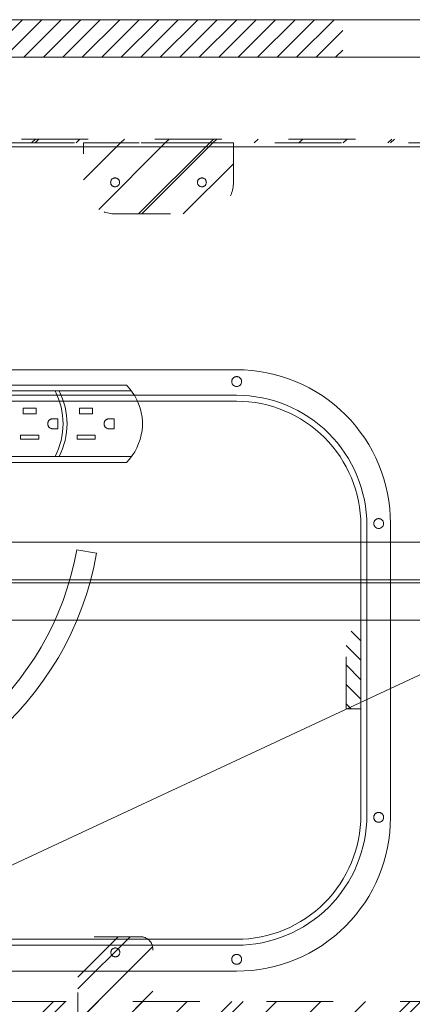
# Model space of a CAD drawing. Header units: inches. Extents: x -416 to -272, y -73 to 47.
# Tile 132 of 206: x -300 to -292, y -33 to -14. Entities that reach past the tile are written whole.
import ezdxf

# ---------------------------------------------------------------- set-up
doc = ezdxf.new("R2010")
doc.units = ezdxf.units.IN
doc.header["$LTSCALE"] = 32
doc.header["$MEASUREMENT"] = 0
doc.linetypes.add('Dash Style-1', pattern=[0.083328, 0.041656, -0.041672])
for name, color, linetype, lineweight in [('DashLine', 7, 'Continuous', 13), ('DashLineFill', 7, 'Dash Style-1', 13), ('Drawing', 7, 'Continuous', 18), ('Metal-DesktopScreen', 7, 'Continuous', 13), ('None', 7, 'Continuous', 18), ('SolidLine', 7, 'Continuous', 15)]:
    doc.layers.add(name, color=color, linetype=linetype, lineweight=lineweight)
doc.layers.add('Electrical', color=1, linetype='Dash Style-1', lineweight=15, true_color=0xff0000)
pattern_1 = [(45, (0, 0), (-1.61302, 1.935715), []), (45, (-1.0608, 1.0608), (-0.472346, 0.4167613), [])]
pattern_2 = [(45, (0, 0), (-0.3333333, -0.7222222), [])]

# ---------------------------------------------------------------- blocks, each defined once
blk = doc.blocks.new('G1_METAL_SCREEN_BRACKET (2D)')
at = {"layer": 'DashLineFill', "linetype": 'Continuous', "lineweight": 13}
h = blk.add_hatch(dxfattribs=at)
h.set_pattern_fill('Steel', color=253, style=0, pattern_type=2)
h.set_pattern_definition(pattern_1)
edge = h.paths.add_edge_path()
edge.add_line((1.496, -0.709), (1.496, 0.079))
edge.add_line((1.496, 0.079), (-1.496, 0.079))
edge.add_line((-1.496, 0.079), (-1.496, -0.709))
edge.add_arc((-0.866, -0.709), 0.63, 180, 270)
edge.add_line((-0.866, -1.339), (0.866, -1.339))
edge.add_arc((0.866, -0.709), 0.63, 270, 360)
edge.add_line((1.496, -0.709), (1.496, -0.709))
at = {"layer": 'DashLineFill', "flags": 128}
blk.add_lwpolyline([(1.496, -0.709), (1.496, 0.079), (-1.496, 0.079), (-1.496, -0.709, 0.414214), (-0.866, -1.339), (0.866, -1.339, 0.414214), (1.496, -0.709)], format="xyb", close=True, dxfattribs=at)
at = {"layer": 'SolidLine', "flags": 128}
for points in [[(-0.778, -0.709), (-0.778, -0.717), (-0.779, -0.726), (-0.781, -0.734), (-0.784, -0.743), (-0.788, -0.75), (-0.792, -0.758), (-0.798, -0.765), (-0.804, -0.771), (-0.81, -0.777), (-0.817, -0.782), (-0.824, -0.787), (-0.832, -0.791), (-0.84, -0.793), (-0.849, -0.796), (-0.857, -0.797), (-0.866, -0.797), (-0.875, -0.797), (-0.883, -0.796), (-0.892, -0.793), (-0.9, -0.791), (-0.908, -0.787), (-0.915, -0.782), (-0.922, -0.777), (-0.929, -0.771), (-0.935, -0.765), (-0.94, -0.758), (-0.944, -0.75), (-0.948, -0.743), (-0.951, -0.734), (-0.953, -0.726), (-0.954, -0.717), (-0.955, -0.709), (-0.954, -0.7), (-0.953, -0.691), (-0.951, -0.683), (-0.948, -0.675), (-0.944, -0.667), (-0.94, -0.659), (-0.935, -0.652), (-0.929, -0.646), (-0.922, -0.64), (-0.915, -0.635), (-0.908, -0.631), (-0.9, -0.627), (-0.892, -0.624), (-0.883, -0.622), (-0.875, -0.621), (-0.866, -0.62), (-0.857, -0.621), (-0.849, -0.622), (-0.84, -0.624), (-0.832, -0.627), (-0.824, -0.631), (-0.817, -0.635), (-0.81, -0.64), (-0.804, -0.646), (-0.798, -0.652), (-0.792, -0.659), (-0.788, -0.667), (-0.784, -0.675), (-0.781, -0.683), (-0.779, -0.691), (-0.778, -0.7)], [(0.955, -0.709), (0.954, -0.717), (0.953, -0.726), (0.951, -0.734), (0.948, -0.743), (0.944, -0.75), (0.94, -0.758), (0.935, -0.765), (0.929, -0.771), (0.922, -0.777), (0.915, -0.782), (0.908, -0.787), (0.9, -0.791), (0.892, -0.793), (0.883, -0.796), (0.875, -0.797), (0.866, -0.797), (0.857, -0.797), (0.849, -0.796), (0.84, -0.793), (0.832, -0.791), (0.824, -0.787), (0.817, -0.782), (0.81, -0.777), (0.804, -0.771), (0.798, -0.765), (0.792, -0.758), (0.788, -0.75), (0.784, -0.743), (0.781, -0.734), (0.779, -0.726), (0.778, -0.717), (0.778, -0.709), (0.778, -0.7), (0.779, -0.691), (0.781, -0.683), (0.784, -0.675), (0.788, -0.667), (0.792, -0.659), (0.798, -0.652), (0.804, -0.646), (0.81, -0.64), (0.817, -0.635), (0.824, -0.631), (0.832, -0.627), (0.84, -0.624), (0.849, -0.622), (0.857, -0.621), (0.866, -0.62), (0.875, -0.621), (0.883, -0.622), (0.892, -0.624), (0.9, -0.627), (0.908, -0.631), (0.915, -0.635), (0.922, -0.64), (0.929, -0.646), (0.935, -0.652), (0.94, -0.659), (0.944, -0.667), (0.948, -0.675), (0.951, -0.683), (0.953, -0.691), (0.954, -0.7)]]:
    blk.add_lwpolyline(points, close=True, dxfattribs=at)
blk = doc.blocks.new('Group-22')
at = {"layer": 'DashLineFill', "linetype": 'Continuous', "lineweight": 13}
h = blk.add_hatch(dxfattribs=at)
h.set_pattern_fill('Steel', color=253, style=0, pattern_type=2)
h.set_pattern_definition(pattern_1)
h.paths.add_polyline_path([(-0.047, 0.157), (69.772, 0.157), (69.772, 0.079), (-0.047, 0.079)])
at = {"layer": 'DashLineFill', "flags": 128}
blk.add_lwpolyline([(-0.047, 0.157), (69.772, 0.157), (69.772, 0.079), (-0.047, 0.079)], close=True, dxfattribs=at)
at = {"layer": 'Metal-DesktopScreen', "color": 7}
blk.add_blockref('G1_METAL_SCREEN_BRACKET (2D)', (45.354, 0), dxfattribs=at)
blk = doc.blocks.new('Group-23')
at = {"layer": 'None'}
blk.add_blockref('Group-22', (0, 0), dxfattribs=at)
blk = doc.blocks.new('SL Desktop Screen (2D)-1')
at = {"layer": 'None'}
blk.add_blockref('Group-23', (0, 0), dxfattribs=at)
at = {"layer": 'Drawing', "color": 0, "flags": 1}
for tag in ['Tag', 'Catalog', 'FinishGroup', 'Discount', 'Option1', 'Option2', 'Option3', 'Option4', 'Option5', 'Option6', 'Option7', 'Option8', 'Option9', 'Option10', 'Option11', 'Option12', 'Custom', 'Item1', 'Item2', 'Item3', 'Item4', 'Item5', 'Item6', 'Item7', 'Item8', 'Item9', 'Item10', 'Item11', 'Item12', 'Item13', 'Item14', 'Item15', 'Item16', 'Item17', 'Item18', 'Item19', 'Item20', 'Item21', 'Item22', 'Item23', 'Item24', 'Item25']:
    blk.add_attdef(tag, (16.542, -15.877), '', height=0.00709, dxfattribs=at)
blk = doc.blocks.new('Group-42')
at = {"layer": 'DashLine', "flags": 128}
blk.add_lwpolyline([(1.114, -2.559), (70.894, -2.559), (70.894, -30), (1.114, -30)], close=True, dxfattribs=at)
at = {"layer": 'SolidLine', "flags": 128}
blk.add_lwpolyline([(1.114, -2.559), (70.894, -2.559), (70.894, -30), (1.114, -30)], close=True, dxfattribs=at)
blk = doc.blocks.new('Group-47')
at = {"layer": 'Electrical', "linetype": 'Continuous', "lineweight": 5, "true_color": 0xdd0000}
h = blk.add_hatch(dxfattribs=at)
h.set_pattern_fill('ElectricalHatch', color=12, style=0, pattern_type=2)
h.set_pattern_definition(pattern_2)
h.paths.add_polyline_path([(21.998, -0.02), (50.049, -0.02), (50.049, -0.768), (21.998, -0.768)])
at = {"layer": 'DashLine'}
blk.add_line((53.927, -12.008), (37.755, -19.549), dxfattribs=at)
at = {"layer": 'DashLine', "flags": 128}
blk.add_lwpolyline([(18.435, -10.453), (53.612, -10.453), (53.612, -11.201), (18.435, -11.201)], close=True, dxfattribs=at)
at = {"layer": 'Electrical', "flags": 128}
blk.add_lwpolyline([(21.998, -0.02), (50.049, -0.02), (50.049, -0.768), (21.998, -0.768)], close=True, dxfattribs=at)
at = {"layer": 'SolidLine', "flags": 128}
for points in [[(0.787, -0.02), (71.26, -0.02), (71.26, -0.768), (0.787, -0.768)], [(0.787, -0.768), (71.26, -0.768), (71.26, -11.201), (0.787, -11.201)], [(36.083, -11.26), (53.927, -11.26), (53.927, -12.008), (36.083, -12.008)]]:
    blk.add_lwpolyline(points, close=True, dxfattribs=at)
blk = doc.blocks.new('1BRPT5-RightBeam (2D)')
at = {"layer": 'DashLineFill', "linetype": 'Continuous', "lineweight": 13}
h = blk.add_hatch(dxfattribs=at)
h.set_pattern_fill('Steel', color=253, style=0, pattern_type=2)
h.set_pattern_definition(pattern_1)
edge = h.paths.add_edge_path()
edge.add_arc((16.982, 1.541), 0.25, 90, 180, ccw=False)
edge.add_line((16.982, 1.791), (17.978, 1.791))
edge.add_arc((17.978, 1.541), 0.25, 0, 90, ccw=False)
edge.add_line((18.228, 1.541), (18.228, -1.541))
edge.add_arc((17.978, -1.541), 0.25, 270, 360, ccw=False)
edge.add_line((17.978, -1.791), (16.982, -1.791))
edge.add_arc((16.982, -1.541), 0.25, 180, 270, ccw=False)
edge.add_line((16.732, -1.541), (16.732, 1.541))
h = blk.add_hatch(dxfattribs=at)
h.set_pattern_fill('Steel', color=253, style=0, pattern_type=2)
h.set_pattern_definition(pattern_1)
h.paths.add_polyline_path([(-1.85, 0.5), (20.472, 0.5), (20.472, -0.5), (-1.85, -0.5)])
at = {"layer": 'DashLineFill', "flags": 128}
blk.add_lwpolyline([(16.732, 1.541, -0.414214), (16.982, 1.791), (17.978, 1.791, -0.414214), (18.228, 1.541), (18.228, -1.541, -0.414214), (17.978, -1.791), (16.982, -1.791, -0.414214), (16.732, -1.541)], format="xyb", close=True, dxfattribs=at)
blk.add_lwpolyline([(-1.85, 0.5), (20.472, 0.5), (20.472, -0.5), (-1.85, -0.5)], close=True, dxfattribs=at)
at = {"layer": 'SolidLine', "flags": 128}
blk.add_lwpolyline([(17.569, -1.476), (17.568, -1.485), (17.567, -1.494), (17.565, -1.502), (17.562, -1.51), (17.558, -1.518), (17.554, -1.526), (17.549, -1.533), (17.543, -1.539), (17.537, -1.545), (17.53, -1.55), (17.522, -1.555), (17.514, -1.558), (17.506, -1.561), (17.498, -1.563), (17.489, -1.565), (17.48, -1.565), (17.472, -1.565), (17.463, -1.563), (17.455, -1.561), (17.446, -1.558), (17.439, -1.555), (17.431, -1.55), (17.424, -1.545), (17.418, -1.539), (17.412, -1.533), (17.407, -1.526), (17.402, -1.518), (17.398, -1.51), (17.396, -1.502), (17.393, -1.494), (17.392, -1.485), (17.392, -1.476), (17.392, -1.468), (17.393, -1.459), (17.396, -1.451), (17.398, -1.442), (17.402, -1.435), (17.407, -1.427), (17.412, -1.42), (17.418, -1.414), (17.424, -1.408), (17.431, -1.403), (17.439, -1.398), (17.446, -1.395), (17.455, -1.392), (17.463, -1.389), (17.472, -1.388), (17.48, -1.388), (17.489, -1.388), (17.498, -1.389), (17.506, -1.392), (17.514, -1.395), (17.522, -1.398), (17.53, -1.403), (17.537, -1.408), (17.543, -1.414), (17.549, -1.42), (17.554, -1.427), (17.558, -1.435), (17.562, -1.442), (17.565, -1.451), (17.567, -1.459), (17.568, -1.468)], close=True, dxfattribs=at)
blk = doc.blocks.new('Group-74')
at = {"layer": 'None', "color": 7, "rotation": 180}
blk.add_blockref('1BRPT5-RightBeam (2D)', (62.992, -20.118), dxfattribs=at)
blk = doc.blocks.new('Group-75')
at = {"layer": 'SolidLine'}
for p, q in [((-2.906, 0.893), (-4.526, 0.893)), ((-4.526, 0.893), (-4.526, -0.847)), ((-2.832, 0.861), (-2.906, 0.893)), ((-2.761, 0.823), (-2.832, 0.861)), ((-2.714, 0.793), (-2.761, 0.823)), ((-2.694, 0.779), (-2.761, 0.823)), ((-2.694, 0.779), (-2.714, 0.793)), ((4.484, 0.793), (-2.714, 0.793)), ((4.545, 0.726), (4.484, 0.793)), ((-2.631, 0.729), (-2.694, 0.779)), ((-2.572, 0.675), (-2.631, 0.729)), ((-2.519, 0.615), (-2.572, 0.675)), ((-2.47, 0.551), (-2.519, 0.615)), ((4.601, 0.655), (4.545, 0.726)), ((4.65, 0.58), (4.601, 0.655)), ((-9.206, 0.523), (-9.706, 0.523)), ((-9.706, 0.523), (-9.706, -0.477)), ((-9.206, 0.523), (-9.206, 0.203)), ((-8.515, 0.352), (-9.206, 0.523)), ((-9.206, 0.46), (-9.201, 0.454)), ((-9.194, 0.445), (-9.201, 0.454)), ((-9.187, 0.437), (-9.194, 0.445)), ((-8.968, 0.176), (-9.187, 0.437)), ((-2.967, 0.513), (-3.439, 0.513)), ((-3.38, 0.456), (-3.439, 0.513)), ((-3.439, 0.513), (-3.439, -0.468)), ((-3.026, 0.456), (-3.38, 0.456)), ((-3.38, -0.411), (-3.38, 0.456)), ((-3.359, 0.421), (-3.36, 0.419)), ((-3.36, 0.419), (-3.36, 0.418)), ((-3.36, 0.418), (-3.36, 0.416)), ((-3.36, 0.416), (-3.36, 0.414)), ((-3.36, 0.414), (-3.36, -0.392)), ((-3.358, 0.424), (-3.359, 0.422)), ((-3.359, 0.422), (-3.359, 0.421)), ((-3.357, 0.426), (-3.358, 0.424)), ((-3.356, 0.428), (-3.357, 0.426)), ((-3.357, 0.426), (-3.357, 0.426)), ((-3.354, 0.43), (-3.356, 0.428)), ((-3.353, 0.431), (-3.354, 0.43)), ((-3.352, 0.432), (-3.353, 0.431)), ((-3.35, 0.434), (-3.352, 0.432)), ((-3.348, 0.435), (-3.35, 0.434)), ((-3.346, 0.436), (-3.348, 0.435)), ((-3.344, 0.436), (-3.346, 0.436)), ((-3.343, 0.437), (-3.344, 0.436)), ((-3.341, 0.437), (-3.343, 0.437)), ((-3.339, 0.438), (-3.341, 0.437)), ((-3.337, 0.438), (-3.339, 0.438)), ((-3.069, 0.438), (-3.337, 0.438)), ((-3.067, 0.438), (-3.069, 0.438)), ((-3.069, 0.414), (-3.069, 0.1)), ((-3.065, 0.437), (-3.067, 0.438)), ((-3.063, 0.437), (-3.065, 0.437)), ((-3.061, 0.436), (-3.063, 0.437)), ((-3.059, 0.436), (-3.061, 0.436)), ((-3.057, 0.435), (-3.059, 0.436)), ((-3.056, 0.434), (-3.057, 0.435)), ((-3.054, 0.433), (-3.056, 0.434)), ((-3.054, 0.432), (-3.054, 0.433)), ((-3.052, 0.431), (-3.054, 0.432)), ((-3.051, 0.43), (-3.052, 0.431)), ((-3.05, 0.428), (-3.051, 0.43)), ((-3.049, 0.426), (-3.05, 0.428)), ((-3.049, 0.426), (-3.049, 0.426)), ((-3.048, 0.424), (-3.049, 0.426)), ((-3.047, 0.422), (-3.048, 0.424)), ((-3.046, 0.421), (-3.047, 0.422)), ((-3.046, 0.419), (-3.046, 0.421)), ((-3.046, 0.418), (-3.046, 0.419)), ((-3.045, 0.416), (-3.046, 0.418)), ((-3.045, 0.414), (-3.045, 0.416)), ((-3.045, -0.392), (-3.045, 0.414)), ((-3.026, 0.456), (-2.967, 0.513)), ((-3.026, 0.456), (-3.026, -0.411)), ((-2.967, -0.468), (-2.967, 0.513)), ((-2.428, 0.483), (-2.47, 0.551)), ((-2.391, 0.412), (-2.428, 0.483)), ((-2.361, 0.337), (-2.391, 0.412)), ((4.693, 0.501), (4.65, 0.58)), ((4.729, 0.419), (4.693, 0.501)), ((4.759, 0.333), (4.729, 0.419)), ((-10.393, 0.304), (-10.393, 0.241)), ((-9.706, 0.304), (-10.393, 0.304)), ((-9.706, 0.241), (-10.393, 0.241)), ((-9.206, 0.203), (-9.199, 0.189)), ((-8.357, 0.304), (-8.995, 0.17)), ((-8.509, 0.35), (-8.515, 0.352)), ((-8.503, 0.348), (-8.509, 0.35)), ((-8.497, 0.345), (-8.503, 0.348)), ((-8.492, 0.342), (-8.497, 0.345)), ((-8.486, 0.338), (-8.492, 0.342)), ((-8.481, 0.334), (-8.486, 0.338)), ((-8.477, 0.329), (-8.481, 0.334)), ((-8.472, 0.324), (-8.477, 0.329)), ((-8.469, 0.319), (-8.472, 0.324)), ((-8.465, 0.313), (-8.469, 0.319)), ((-8.462, 0.308), (-8.465, 0.313)), ((-8.46, 0.302), (-8.462, 0.308)), ((-8.458, 0.295), (-8.46, 0.302)), ((-8.457, 0.289), (-8.458, 0.295)), ((-8.456, 0.283), (-8.457, 0.289)), ((-8.336, 0.25), (-8.357, 0.304)), ((-8.333, 0.241), (-8.336, 0.25)), ((-8.32, 0.194), (-8.336, 0.25)), ((-7.706, 0.241), (-8.333, 0.241)), ((-8.333, 0.24), (-8.333, 0.241)), ((-8.333, 0.24), (-8.33, 0.231)), ((-8.328, 0.225), (-8.33, 0.231)), ((-8.327, 0.221), (-8.328, 0.225)), ((-8.326, 0.217), (-8.327, 0.221)), ((-8.324, 0.212), (-8.326, 0.217)), ((-8.324, 0.212), (-8.322, 0.202)), ((-8.322, 0.202), (-8.32, 0.195)), ((-7.706, 0.241), (-7.706, -0.196)), ((-4.526, 0.21), (-7.706, 0.21)), ((-2.337, 0.261), (-2.361, 0.337)), ((-2.32, 0.182), (-2.337, 0.261)), ((-1.816, 0.333), (-2.076, 0.333)), ((-2.076, 0.223), (-2.076, 0.333)), ((-1.816, 0.223), (-2.076, 0.223)), ((-1.816, 0.333), (-1.816, 0.223)), ((-0.691, 0.333), (-0.951, 0.333)), ((-0.951, 0.223), (-0.951, 0.333)), ((-0.691, 0.223), (-0.951, 0.223)), ((-0.691, 0.333), (-0.691, 0.223)), ((0.434, 0.333), (0.174, 0.333)), ((0.174, 0.223), (0.174, 0.333)), ((0.434, 0.223), (0.174, 0.223)), ((0.434, 0.333), (0.434, 0.223)), ((1.559, 0.333), (1.299, 0.333)), ((1.299, 0.223), (1.299, 0.333)), ((1.559, 0.223), (1.299, 0.223)), ((1.559, 0.333), (1.559, 0.223)), ((2.684, 0.333), (2.424, 0.333)), ((2.424, 0.223), (2.424, 0.333)), ((2.684, 0.223), (2.424, 0.223)), ((2.684, 0.333), (2.684, 0.223)), ((3.809, 0.333), (3.549, 0.333)), ((3.549, 0.223), (3.549, 0.333)), ((3.809, 0.223), (3.549, 0.223)), ((3.809, 0.333), (3.809, 0.223)), ((4.781, 0.246), (4.759, 0.333)), ((4.796, 0.157), (4.781, 0.246)), ((-9.706, 0.101), (-10.456, 0.101)), ((-10.456, 0.101), (-10.456, -0.056)), ((-9.199, 0.189), (-9.192, 0.178)), ((-9.192, 0.178), (-9.185, 0.166)), ((-9.178, 0.153), (-9.185, 0.166)), ((-9.17, 0.141), (-9.178, 0.153)), ((-9.17, 0.141), (-9.153, 0.116)), ((-9.153, 0.116), (-9.135, 0.09)), ((-9.12, 0.07), (-9.135, 0.09)), ((-9.118, 0.067), (-9.12, 0.07)), ((-9.118, 0.067), (-9.115, 0.063)), ((-9.113, 0.058), (-9.115, 0.063)), ((-9.113, 0.058), (-9.111, 0.055)), ((-9.11, 0.052), (-9.111, 0.055)), ((-9.108, 0.046), (-9.11, 0.052)), ((-9.107, 0.043), (-9.108, 0.046)), ((-9.108, -0.001), (-9.107, 0.002)), ((-9.106, 0.039), (-9.107, 0.043)), ((-9.107, 0.002), (-9.106, 0.006)), ((-9.105, 0.036), (-9.106, 0.039)), ((-9.106, 0.006), (-9.105, 0.009)), ((-9.105, 0.033), (-9.105, 0.036)), ((-9.104, 0.029), (-9.105, 0.033)), ((-9.105, 0.012), (-9.104, 0.016)), ((-9.105, 0.009), (-9.105, 0.012)), ((-9.104, 0.026), (-9.104, 0.029)), ((-9.104, 0.023), (-9.104, 0.026)), ((-9.104, 0.019), (-9.104, 0.023)), ((-9.104, 0.016), (-9.104, 0.019)), ((-8.995, 0.17), (-8.911, 0.07)), ((-8.909, 0.067), (-8.911, 0.07)), ((-8.909, 0.067), (-8.907, 0.064)), ((-8.907, 0.064), (-8.905, 0.061)), ((-8.905, 0.061), (-8.903, 0.058)), ((-8.902, 0.055), (-8.903, 0.058)), ((-8.902, 0.055), (-8.9, 0.052)), ((-8.9, 0.052), (-8.899, 0.049)), ((-8.897, 0.046), (-8.899, 0.049)), ((-8.896, 0.043), (-8.897, 0.046)), ((-8.896, 0.002), (-8.897, -0.001)), ((-8.896, 0.043), (-8.896, 0.039)), ((-8.896, 0.039), (-8.895, 0.036)), ((-8.895, 0.009), (-8.896, 0.006)), ((-8.896, 0.006), (-8.896, 0.002)), ((-8.894, 0.033), (-8.895, 0.036)), ((-8.894, 0.012), (-8.895, 0.009)), ((-8.894, 0.029), (-8.894, 0.033)), ((-8.894, 0.029), (-8.894, 0.026)), ((-8.894, 0.026), (-8.894, 0.023)), ((-8.894, 0.023), (-8.894, 0.019)), ((-8.894, 0.016), (-8.894, 0.019)), ((-8.894, 0.016), (-8.894, 0.012)), ((-8.32, 0.194), (-8.319, 0.19)), ((-8.319, 0.19), (-8.32, 0.194)), ((-8.308, 0.138), (-8.32, 0.194)), ((-8.316, 0.177), (-8.319, 0.19)), ((-8.316, 0.177), (-8.313, 0.163)), ((-8.31, 0.148), (-8.313, 0.163)), ((-8.31, 0.148), (-8.308, 0.139)), ((-8.306, 0.124), (-8.308, 0.138)), ((-8.301, 0.08), (-8.308, 0.138)), ((-8.308, 0.137), (-8.307, 0.135)), ((-8.306, 0.124), (-8.304, 0.115)), ((-8.303, 0.106), (-8.304, 0.115)), ((-8.302, 0.097), (-8.303, 0.106)), ((-8.301, 0.08), (-8.302, 0.097)), ((-8.301, 0.079), (-8.301, 0.08)), ((-8.301, 0.08), (-8.298, 0.023)), ((-8.3, 0.07), (-8.301, 0.079)), ((-8.301, -0.035), (-8.298, 0.023)), ((-8.299, 0.061), (-8.3, 0.07)), ((-8.299, 0.051), (-8.299, 0.061)), ((-8.299, 0.042), (-8.299, 0.051)), ((-8.298, 0.032), (-8.299, 0.042)), ((-8.299, 0.003), (-8.298, 0.013)), ((-8.299, -0.006), (-8.299, 0.003)), ((-8.298, 0.023), (-8.298, 0.032)), ((-8.298, 0.013), (-8.298, 0.023)), ((-2.309, 0.103), (-2.32, 0.182)), ((-2.306, 0.023), (-2.309, 0.103)), ((-2.309, -0.058), (-2.306, 0.023)), ((-1.586, 0.023), (-1.585, 0.031)), ((-1.585, 0.014), (-1.586, 0.023)), ((-1.585, 0.031), (-1.584, 0.04)), ((-1.584, 0.005), (-1.585, 0.014)), ((-1.584, 0.04), (-1.582, 0.048)), ((-1.582, -0.003), (-1.584, 0.005)), ((-1.582, 0.048), (-1.58, 0.057)), ((-1.58, 0.057), (-1.577, 0.065)), ((-1.577, 0.065), (-1.572, 0.073)), ((-1.572, 0.073), (-1.568, 0.08)), ((-1.568, 0.08), (-1.562, 0.087)), ((-1.562, 0.087), (-1.557, 0.093)), ((-1.557, 0.093), (-1.55, 0.099)), ((-1.55, 0.099), (-1.543, 0.104)), ((-1.543, 0.104), (-1.536, 0.109)), ((-1.536, 0.109), (-1.528, 0.113)), ((-1.528, 0.113), (-1.52, 0.116)), ((-1.52, 0.116), (-1.512, 0.119)), ((-1.512, 0.119), (-1.503, 0.121)), ((-1.503, 0.121), (-1.495, 0.122)), ((-1.495, 0.122), (-1.486, 0.123)), ((-1.386, 0.123), (-1.486, 0.123)), ((-1.386, 0.123), (-1.386, -0.077)), ((-0.461, 0.023), (-0.46, 0.031)), ((-0.46, 0.014), (-0.461, 0.023)), ((-0.46, 0.031), (-0.459, 0.04)), ((-0.459, 0.005), (-0.46, 0.014)), ((-0.459, 0.04), (-0.457, 0.048)), ((-0.457, -0.003), (-0.459, 0.005)), ((-0.457, 0.048), (-0.455, 0.057)), ((-0.455, 0.057), (-0.452, 0.065)), ((-0.452, 0.065), (-0.447, 0.073)), ((-0.447, 0.073), (-0.443, 0.08)), ((-0.443, 0.08), (-0.437, 0.087)), ((-0.437, 0.087), (-0.432, 0.093)), ((-0.432, 0.093), (-0.425, 0.099)), ((-0.425, 0.099), (-0.418, 0.104)), ((-0.418, 0.104), (-0.411, 0.109)), ((-0.411, 0.109), (-0.403, 0.113)), ((-0.403, 0.113), (-0.395, 0.116)), ((-0.395, 0.116), (-0.387, 0.119)), ((-0.387, 0.119), (-0.378, 0.121)), ((-0.378, 0.121), (-0.37, 0.122)), ((-0.37, 0.122), (-0.361, 0.123)), ((-0.261, 0.123), (-0.361, 0.123)), ((-0.261, 0.123), (-0.261, -0.077)), ((0.664, 0.023), (0.665, 0.031)), ((0.665, 0.014), (0.664, 0.023)), ((0.665, 0.031), (0.666, 0.04)), ((0.666, 0.005), (0.665, 0.014)), ((0.666, 0.04), (0.668, 0.048)), ((0.668, -0.003), (0.666, 0.005)), ((0.668, 0.048), (0.67, 0.057)), ((0.67, 0.057), (0.673, 0.065)), ((0.673, 0.065), (0.678, 0.073)), ((0.678, 0.073), (0.682, 0.08)), ((0.682, 0.08), (0.688, 0.087)), ((0.688, 0.087), (0.693, 0.093)), ((0.693, 0.093), (0.7, 0.099)), ((0.7, 0.099), (0.707, 0.104)), ((0.707, 0.104), (0.714, 0.109)), ((0.714, 0.109), (0.722, 0.113)), ((0.722, 0.113), (0.73, 0.116)), ((0.73, 0.116), (0.738, 0.119)), ((0.738, 0.119), (0.747, 0.121)), ((0.747, 0.121), (0.755, 0.122)), ((0.755, 0.122), (0.764, 0.123)), ((0.864, 0.123), (0.764, 0.123)), ((0.864, 0.123), (0.864, -0.077)), ((1.789, 0.023), (1.79, 0.031)), ((1.79, 0.014), (1.789, 0.023)), ((1.79, 0.031), (1.791, 0.04)), ((1.791, 0.005), (1.79, 0.014)), ((1.791, 0.04), (1.793, 0.048)), ((1.793, -0.003), (1.791, 0.005)), ((1.793, 0.048), (1.795, 0.057)), ((1.795, 0.057), (1.798, 0.065)), ((1.798, 0.065), (1.803, 0.073)), ((1.803, 0.073), (1.807, 0.08)), ((1.807, 0.08), (1.813, 0.087)), ((1.813, 0.087), (1.818, 0.093)), ((1.818, 0.093), (1.825, 0.099)), ((1.825, 0.099), (1.832, 0.104)), ((1.832, 0.104), (1.839, 0.109)), ((1.839, 0.109), (1.847, 0.113)), ((1.847, 0.113), (1.855, 0.116)), ((1.855, 0.116), (1.863, 0.119)), ((1.863, 0.119), (1.872, 0.121)), ((1.872, 0.121), (1.88, 0.122)), ((1.88, 0.122), (1.889, 0.123)), ((1.989, 0.123), (1.889, 0.123)), ((1.989, 0.123), (1.989, -0.077)), ((2.914, 0.023), (2.915, 0.031)), ((2.915, 0.014), (2.914, 0.023)), ((2.915, 0.031), (2.916, 0.04)), ((2.916, 0.005), (2.915, 0.014)), ((2.916, 0.04), (2.918, 0.048)), ((2.918, -0.003), (2.916, 0.005)), ((2.918, 0.048), (2.92, 0.057)), ((2.92, 0.057), (2.923, 0.065)), ((2.923, 0.065), (2.928, 0.073)), ((2.928, 0.073), (2.932, 0.08)), ((2.932, 0.08), (2.938, 0.087)), ((2.938, 0.087), (2.943, 0.093)), ((2.943, 0.093), (2.95, 0.099)), ((2.95, 0.099), (2.957, 0.104)), ((2.957, 0.104), (2.964, 0.109)), ((2.964, 0.109), (2.972, 0.113)), ((2.972, 0.113), (2.98, 0.116)), ((2.98, 0.116), (2.988, 0.119)), ((2.988, 0.119), (2.997, 0.121)), ((2.997, 0.121), (3.005, 0.122)), ((3.005, 0.122), (3.014, 0.123)), ((3.114, 0.123), (3.014, 0.123)), ((3.114, 0.123), (3.114, -0.077)), ((4.039, 0.023), (4.04, 0.031)), ((4.04, 0.014), (4.039, 0.023)), ((4.04, 0.031), (4.041, 0.04)), ((4.041, 0.005), (4.04, 0.014)), ((4.041, 0.04), (4.043, 0.048)), ((4.043, -0.003), (4.041, 0.005)), ((4.043, 0.048), (4.045, 0.057)), ((4.045, 0.057), (4.048, 0.065)), ((4.048, 0.065), (4.053, 0.073)), ((4.053, 0.073), (4.057, 0.08)), ((4.057, 0.08), (4.063, 0.087)), ((4.063, 0.087), (4.068, 0.093)), ((4.068, 0.093), (4.075, 0.099)), ((4.075, 0.099), (4.082, 0.104)), ((4.082, 0.104), (4.089, 0.109)), ((4.089, 0.109), (4.097, 0.113)), ((4.097, 0.113), (4.105, 0.116)), ((4.105, 0.116), (4.113, 0.119)), ((4.113, 0.119), (4.122, 0.121)), ((4.122, 0.121), (4.13, 0.122)), ((4.13, 0.122), (4.139, 0.123)), ((4.239, 0.123), (4.139, 0.123)), ((4.239, 0.123), (4.239, -0.077)), ((4.803, 0.068), (4.796, 0.157)), ((4.803, -0.023), (4.803, 0.068)), ((-9.706, -0.056), (-10.456, -0.056)), ((-10.393, -0.196), (-10.393, -0.259)), ((-9.706, -0.196), (-10.393, -0.196)), ((-9.199, -0.144), (-9.206, -0.158)), ((-9.206, -0.477), (-9.206, -0.158)), ((-9.199, -0.144), (-9.192, -0.133)), ((-9.194, -0.4), (-8.968, -0.131)), ((-9.185, -0.121), (-9.192, -0.133)), ((-9.185, -0.121), (-9.178, -0.108)), ((-9.17, -0.096), (-9.178, -0.108)), ((-9.17, -0.096), (-9.153, -0.071)), ((-9.153, -0.071), (-9.135, -0.045)), ((-9.12, -0.025), (-9.135, -0.045)), ((-9.12, -0.025), (-9.118, -0.022)), ((-9.118, -0.022), (-9.116, -0.019)), ((-9.115, -0.018), (-9.116, -0.019)), ((-9.113, -0.013), (-9.115, -0.018)), ((-9.113, -0.013), (-9.111, -0.01)), ((-9.111, -0.01), (-9.11, -0.007)), ((-9.11, -0.007), (-9.109, -0.004)), ((-9.108, -0.001), (-9.109, -0.004)), ((-8.911, -0.025), (-8.995, -0.125)), ((-8.995, -0.125), (-8.357, -0.259)), ((-8.909, -0.022), (-8.911, -0.025)), ((-8.907, -0.019), (-8.909, -0.022)), ((-8.907, -0.019), (-8.905, -0.016)), ((-8.903, -0.013), (-8.905, -0.016)), ((-8.902, -0.01), (-8.903, -0.013)), ((-8.9, -0.007), (-8.902, -0.01)), ((-8.899, -0.004), (-8.9, -0.007)), ((-8.897, -0.001), (-8.899, -0.004)), ((-8.336, -0.205), (-8.32, -0.149)), ((-8.336, -0.205), (-8.333, -0.196)), ((-8.333, -0.196), (-8.332, -0.193)), ((-7.706, -0.196), (-8.333, -0.196)), ((-8.332, -0.193), (-8.331, -0.189)), ((-8.33, -0.186), (-8.331, -0.189)), ((-8.328, -0.18), (-8.33, -0.186)), ((-8.327, -0.176), (-8.328, -0.18)), ((-8.327, -0.176), (-8.324, -0.167)), ((-8.324, -0.167), (-8.322, -0.157)), ((-8.32, -0.15), (-8.322, -0.157)), ((-8.32, -0.149), (-8.308, -0.093)), ((-8.319, -0.145), (-8.32, -0.149)), ((-8.32, -0.149), (-8.319, -0.145)), ((-8.319, -0.145), (-8.316, -0.132)), ((-8.313, -0.118), (-8.316, -0.132)), ((-8.31, -0.103), (-8.313, -0.118)), ((-8.31, -0.103), (-8.308, -0.093)), ((-8.308, -0.093), (-8.301, -0.035)), ((-8.308, -0.093), (-8.306, -0.078)), ((-8.306, -0.078), (-8.304, -0.07)), ((-8.304, -0.07), (-8.303, -0.061)), ((-8.303, -0.061), (-8.302, -0.052)), ((-8.302, -0.052), (-8.301, -0.035)), ((-8.301, -0.035), (-8.3, -0.025)), ((-8.3, -0.025), (-8.299, -0.015)), ((-8.299, -0.015), (-8.299, -0.006)), ((-4.526, -0.165), (-7.706, -0.165)), ((-3.337, -0.03), (-3.337, -0.054)), ((-3.069, -0.054), (-3.069, -0.327)), ((-2.337, -0.216), (-2.32, -0.137)), ((-2.32, -0.137), (-2.309, -0.058)), ((-1.58, -0.012), (-1.582, -0.003)), ((-1.577, -0.02), (-1.58, -0.012)), ((-1.572, -0.027), (-1.577, -0.02)), ((-1.568, -0.035), (-1.572, -0.027)), ((-1.562, -0.042), (-1.568, -0.035)), ((-1.557, -0.048), (-1.562, -0.042)), ((-1.55, -0.054), (-1.557, -0.048)), ((-1.543, -0.059), (-1.55, -0.054)), ((-1.536, -0.064), (-1.543, -0.059)), ((-1.528, -0.068), (-1.536, -0.064)), ((-1.52, -0.071), (-1.528, -0.068)), ((-1.512, -0.074), (-1.52, -0.071)), ((-1.503, -0.076), (-1.512, -0.074)), ((-1.495, -0.077), (-1.503, -0.076)), ((-1.486, -0.077), (-1.495, -0.077)), ((-1.386, -0.077), (-1.486, -0.077)), ((-0.455, -0.012), (-0.457, -0.003)), ((-0.452, -0.02), (-0.455, -0.012)), ((-0.447, -0.027), (-0.452, -0.02)), ((-0.443, -0.035), (-0.447, -0.027)), ((-0.437, -0.042), (-0.443, -0.035)), ((-0.432, -0.048), (-0.437, -0.042)), ((-0.425, -0.054), (-0.432, -0.048)), ((-0.418, -0.059), (-0.425, -0.054)), ((-0.411, -0.064), (-0.418, -0.059)), ((-0.403, -0.068), (-0.411, -0.064)), ((-0.395, -0.071), (-0.403, -0.068)), ((-0.387, -0.074), (-0.395, -0.071)), ((-0.378, -0.076), (-0.387, -0.074)), ((-0.37, -0.077), (-0.378, -0.076)), ((-0.361, -0.077), (-0.37, -0.077)), ((-0.261, -0.077), (-0.361, -0.077)), ((0.67, -0.012), (0.668, -0.003)), ((0.673, -0.02), (0.67, -0.012)), ((0.678, -0.027), (0.673, -0.02)), ((0.682, -0.035), (0.678, -0.027)), ((0.688, -0.042), (0.682, -0.035)), ((0.693, -0.048), (0.688, -0.042)), ((0.7, -0.054), (0.693, -0.048)), ((0.707, -0.059), (0.7, -0.054)), ((0.714, -0.064), (0.707, -0.059)), ((0.722, -0.068), (0.714, -0.064)), ((0.73, -0.071), (0.722, -0.068)), ((0.738, -0.074), (0.73, -0.071)), ((0.747, -0.076), (0.738, -0.074)), ((0.755, -0.077), (0.747, -0.076)), ((0.764, -0.077), (0.755, -0.077)), ((0.864, -0.077), (0.764, -0.077)), ((1.795, -0.012), (1.793, -0.003)), ((1.798, -0.02), (1.795, -0.012)), ((1.803, -0.027), (1.798, -0.02)), ((1.807, -0.035), (1.803, -0.027)), ((1.813, -0.042), (1.807, -0.035)), ((1.818, -0.048), (1.813, -0.042)), ((1.825, -0.054), (1.818, -0.048)), ((1.832, -0.059), (1.825, -0.054)), ((1.839, -0.064), (1.832, -0.059)), ((1.847, -0.068), (1.839, -0.064)), ((1.855, -0.071), (1.847, -0.068)), ((1.863, -0.074), (1.855, -0.071)), ((1.872, -0.076), (1.863, -0.074)), ((1.88, -0.077), (1.872, -0.076)), ((1.889, -0.077), (1.88, -0.077)), ((1.989, -0.077), (1.889, -0.077)), ((2.92, -0.012), (2.918, -0.003)), ((2.923, -0.02), (2.92, -0.012)), ((2.928, -0.027), (2.923, -0.02)), ((2.932, -0.035), (2.928, -0.027)), ((2.938, -0.042), (2.932, -0.035)), ((2.943, -0.048), (2.938, -0.042)), ((2.95, -0.054), (2.943, -0.048)), ((2.957, -0.059), (2.95, -0.054)), ((2.964, -0.064), (2.957, -0.059)), ((2.972, -0.068), (2.964, -0.064)), ((2.98, -0.071), (2.972, -0.068)), ((2.988, -0.074), (2.98, -0.071)), ((2.997, -0.076), (2.988, -0.074)), ((3.005, -0.077), (2.997, -0.076)), ((3.014, -0.077), (3.005, -0.077)), ((3.114, -0.077), (3.014, -0.077)), ((4.045, -0.012), (4.043, -0.003)), ((4.048, -0.02), (4.045, -0.012)), ((4.053, -0.027), (4.048, -0.02)), ((4.057, -0.035), (4.053, -0.027)), ((4.063, -0.042), (4.057, -0.035)), ((4.068, -0.048), (4.063, -0.042)), ((4.075, -0.054), (4.068, -0.048)), ((4.082, -0.059), (4.075, -0.054)), ((4.089, -0.064), (4.082, -0.059)), ((4.097, -0.068), (4.089, -0.064)), ((4.105, -0.071), (4.097, -0.068)), ((4.113, -0.074), (4.105, -0.071)), ((4.122, -0.076), (4.113, -0.074)), ((4.13, -0.077), (4.122, -0.076)), ((4.139, -0.077), (4.13, -0.077)), ((4.239, -0.077), (4.139, -0.077)), ((4.781, -0.201), (4.796, -0.112)), ((4.796, -0.112), (4.803, -0.023)), ((-9.706, -0.259), (-10.393, -0.259)), ((-9.206, -0.477), (-8.515, -0.307)), ((-8.515, -0.307), (-8.509, -0.305)), ((-8.509, -0.305), (-8.503, -0.303)), ((-8.503, -0.303), (-8.497, -0.3)), ((-8.497, -0.3), (-8.492, -0.297)), ((-8.492, -0.297), (-8.486, -0.293)), ((-8.486, -0.293), (-8.481, -0.289)), ((-8.481, -0.289), (-8.477, -0.284)), ((-8.477, -0.284), (-8.472, -0.279)), ((-8.472, -0.279), (-8.469, -0.274)), ((-8.469, -0.274), (-8.465, -0.268)), ((-8.465, -0.268), (-8.462, -0.263)), ((-8.462, -0.263), (-8.46, -0.256)), ((-8.46, -0.256), (-8.458, -0.25)), ((-8.458, -0.25), (-8.457, -0.244)), ((-8.457, -0.244), (-8.456, -0.238)), ((-8.357, -0.259), (-8.336, -0.205)), ((-3.36, -0.392), (-3.36, -0.394)), ((-3.069, -0.327), (-3.068, -0.327)), ((-3.045, -0.394), (-3.045, -0.392)), ((-2.428, -0.438), (-2.391, -0.367)), ((-2.391, -0.367), (-2.361, -0.292)), ((-2.361, -0.292), (-2.337, -0.216)), ((-2.126, -0.287), (-2.126, -0.207)), ((-1.766, -0.207), (-2.126, -0.207)), ((-1.766, -0.287), (-2.126, -0.287)), ((-1.766, -0.207), (-1.766, -0.287)), ((-0.641, -0.207), (-1.001, -0.207)), ((-1.001, -0.287), (-1.001, -0.207)), ((-0.641, -0.287), (-1.001, -0.287)), ((-0.641, -0.207), (-0.641, -0.287)), ((0.124, -0.287), (0.124, -0.207)), ((0.484, -0.207), (0.124, -0.207)), ((0.484, -0.287), (0.124, -0.287)), ((0.484, -0.207), (0.484, -0.287)), ((1.249, -0.287), (1.249, -0.207)), ((1.609, -0.207), (1.249, -0.207)), ((1.609, -0.287), (1.249, -0.287)), ((1.609, -0.207), (1.609, -0.287)), ((2.734, -0.207), (2.374, -0.207)), ((2.374, -0.287), (2.374, -0.207)), ((2.734, -0.287), (2.374, -0.287)), ((2.734, -0.207), (2.734, -0.287)), ((3.499, -0.287), (3.499, -0.207)), ((3.859, -0.207), (3.499, -0.207)), ((3.859, -0.287), (3.499, -0.287)), ((3.859, -0.207), (3.859, -0.287)), ((4.693, -0.456), (4.729, -0.374)), ((4.729, -0.374), (4.759, -0.288)), ((4.759, -0.288), (4.781, -0.201)), ((-9.206, -0.477), (-9.706, -0.477)), ((-9.206, -0.415), (-9.201, -0.408)), ((-9.194, -0.4), (-9.201, -0.408)), ((-3.439, -0.468), (-3.38, -0.411)), ((-2.967, -0.468), (-3.439, -0.468)), ((-3.026, -0.411), (-3.38, -0.411)), ((-3.36, -0.394), (-3.36, -0.396)), ((-3.36, -0.396), (-3.36, -0.398)), ((-3.36, -0.398), (-3.359, -0.399)), ((-3.359, -0.399), (-3.358, -0.401)), ((-3.358, -0.401), (-3.357, -0.403)), ((-3.357, -0.403), (-3.356, -0.405)), ((-3.356, -0.405), (-3.355, -0.406)), ((-3.355, -0.406), (-3.354, -0.408)), ((-3.354, -0.408), (-3.353, -0.409)), ((-3.353, -0.409), (-3.351, -0.41)), ((-3.35, -0.411), (-3.351, -0.41)), ((-3.054, -0.41), (-3.055, -0.411)), ((-3.054, -0.41), (-3.053, -0.409)), ((-3.053, -0.409), (-3.052, -0.408)), ((-3.052, -0.408), (-3.05, -0.406)), ((-3.05, -0.406), (-3.049, -0.405)), ((-3.049, -0.405), (-3.048, -0.403)), ((-3.048, -0.403), (-3.047, -0.401)), ((-3.047, -0.399), (-3.046, -0.398)), ((-3.047, -0.401), (-3.047, -0.399)), ((-3.046, -0.396), (-3.045, -0.394)), ((-3.046, -0.398), (-3.046, -0.396)), ((-3.026, -0.411), (-2.967, -0.468)), ((-2.572, -0.63), (-2.519, -0.57)), ((-2.519, -0.57), (-2.47, -0.506)), ((-2.47, -0.506), (-2.428, -0.438)), ((4.601, -0.61), (4.65, -0.535)), ((4.65, -0.535), (4.693, -0.456)), ((-2.832, -0.816), (-2.761, -0.778)), ((-2.761, -0.778), (-2.694, -0.734)), ((-2.761, -0.778), (-2.714, -0.747)), ((-2.714, -0.747), (-2.694, -0.734)), ((4.484, -0.747), (-2.714, -0.747)), ((-2.694, -0.734), (-2.631, -0.684)), ((-2.631, -0.684), (-2.572, -0.63)), ((4.484, -0.747), (4.545, -0.681)), ((4.545, -0.681), (4.601, -0.61)), ((-2.906, -0.847), (-4.526, -0.847)), ((-2.906, -0.847), (-2.832, -0.816))]:
    blk.add_line(p, q, dxfattribs=at)
blk = doc.blocks.new('MP-Plug (2D)')
at = {"layer": 'SolidLine'}
for p, q in [((4.583, 0.678), (-2.576, 0.678)), ((4.583, -0.632), (-2.576, -0.632))]:
    blk.add_line(p, q, dxfattribs=at)
for centre in [(1.8, 0.023), (1.88, 0.023)]:
    blk.add_arc(centre, 1.42, 332.5327, 27.4673, dxfattribs=at)
at = {"layer": 'SolidLine', "color": 7}
blk.add_blockref('Group-75', (0, 0), dxfattribs=at)
blk = doc.blocks.new('1BRPXF_Power_Pantry_30x12_Cred (2D)')
at = {"layer": 'Electrical', "linetype": 'Continuous', "lineweight": 5, "true_color": 0xdd0000}
h = blk.add_hatch(dxfattribs=at)
h.set_pattern_fill('ElectricalHatch', color=12, style=0, pattern_type=2)
h.set_pattern_definition(pattern_2)
h.paths.add_polyline_path([(6.773, 14.409), (6.773, 14.115), (5.217, 14.115), (5.217, 14.409)])
at = {"layer": 'DashLine', "flags": 128}
for points in [[(0, 11.929, -0.414214), (3.071, 15), (8.937, 15, -0.414214), (12.008, 11.929), (12.008, -11.929, -0.414214), (8.937, -15), (3.071, -15, -0.414214), (0, -11.929)], [(0.629, 11.929, -0.414214), (3.109, 14.409), (8.891, 14.409, -0.414214), (11.371, 11.929), (11.371, -11.929, -0.414214), (8.891, -14.409), (3.109, -14.409, -0.414214), (0.629, -11.929)], [(3.663, -9.133), (3.594, -8.738, 0.36397), (8.456, -2.942), (8.456, 2.942, 0.36397), (3.594, 8.738), (3.663, 9.133, -0.36397), (8.858, 2.942), (8.858, -2.942, -0.36397)]]:
    blk.add_lwpolyline(points, format="xyb", close=True, dxfattribs=at)
for points in [[(3.071, 14.862), (3.081, 14.862), (3.09, 14.86), (3.099, 14.858), (3.109, 14.855), (3.117, 14.851), (3.126, 14.846), (3.133, 14.84), (3.14, 14.833), (3.147, 14.826), (3.153, 14.818), (3.158, 14.81), (3.162, 14.801), (3.165, 14.792), (3.167, 14.783), (3.169, 14.773), (3.169, 14.764), (3.169, 14.754), (3.167, 14.745), (3.165, 14.735), (3.162, 14.726), (3.158, 14.717), (3.153, 14.709), (3.147, 14.701), (3.14, 14.694), (3.133, 14.688), (3.126, 14.682), (3.117, 14.677), (3.109, 14.673), (3.099, 14.67), (3.09, 14.667), (3.081, 14.666), (3.071, 14.665), (3.061, 14.666), (3.052, 14.667), (3.042, 14.67), (3.033, 14.673), (3.024, 14.677), (3.016, 14.682), (3.008, 14.688), (3.001, 14.694), (2.995, 14.701), (2.989, 14.709), (2.984, 14.717), (2.98, 14.726), (2.977, 14.735), (2.974, 14.745), (2.973, 14.754), (2.972, 14.764), (2.973, 14.773), (2.974, 14.783), (2.977, 14.792), (2.98, 14.801), (2.984, 14.81), (2.989, 14.818), (2.995, 14.826), (3.001, 14.833), (3.008, 14.84), (3.016, 14.846), (3.024, 14.851), (3.033, 14.855), (3.042, 14.858), (3.052, 14.86), (3.061, 14.862)], [(3.071, 14.862), (3.081, 14.862), (3.09, 14.86), (3.099, 14.858), (3.109, 14.855), (3.117, 14.851), (3.126, 14.846), (3.133, 14.84), (3.14, 14.833), (3.147, 14.826), (3.153, 14.818), (3.158, 14.81), (3.162, 14.801), (3.165, 14.792), (3.167, 14.783), (3.169, 14.773), (3.169, 14.764), (3.169, 14.754), (3.167, 14.745), (3.165, 14.735), (3.162, 14.726), (3.158, 14.717), (3.153, 14.709), (3.147, 14.701), (3.14, 14.694), (3.133, 14.688), (3.126, 14.682), (3.117, 14.677), (3.109, 14.673), (3.099, 14.67), (3.09, 14.667), (3.081, 14.666), (3.071, 14.665), (3.061, 14.666), (3.052, 14.667), (3.042, 14.67), (3.033, 14.673), (3.024, 14.677), (3.016, 14.682), (3.008, 14.688), (3.001, 14.694), (2.995, 14.701), (2.989, 14.709), (2.984, 14.717), (2.98, 14.726), (2.977, 14.735), (2.974, 14.745), (2.973, 14.754), (2.972, 14.764), (2.973, 14.773), (2.974, 14.783), (2.977, 14.792), (2.98, 14.801), (2.984, 14.81), (2.989, 14.818), (2.995, 14.826), (3.001, 14.833), (3.008, 14.84), (3.016, 14.846), (3.024, 14.851), (3.033, 14.855), (3.042, 14.858), (3.052, 14.86), (3.061, 14.862)], [(8.937, 14.862), (8.947, 14.862), (8.956, 14.86), (8.966, 14.858), (8.975, 14.855), (8.983, 14.851), (8.992, 14.846), (8.999, 14.84), (9.007, 14.833), (9.013, 14.826), (9.019, 14.818), (9.024, 14.81), (9.028, 14.801), (9.031, 14.792), (9.034, 14.783), (9.035, 14.773), (9.035, 14.764), (9.035, 14.754), (9.034, 14.745), (9.031, 14.735), (9.028, 14.726), (9.024, 14.717), (9.019, 14.709), (9.013, 14.701), (9.007, 14.694), (8.999, 14.688), (8.992, 14.682), (8.983, 14.677), (8.975, 14.673), (8.966, 14.67), (8.956, 14.667), (8.947, 14.666), (8.937, 14.665), (8.927, 14.666), (8.918, 14.667), (8.908, 14.67), (8.899, 14.673), (8.891, 14.677), (8.882, 14.682), (8.875, 14.688), (8.867, 14.694), (8.861, 14.701), (8.855, 14.709), (8.85, 14.717), (8.846, 14.726), (8.843, 14.735), (8.84, 14.745), (8.839, 14.754), (8.839, 14.764), (8.839, 14.773), (8.84, 14.783), (8.843, 14.792), (8.846, 14.801), (8.85, 14.81), (8.855, 14.818), (8.861, 14.826), (8.867, 14.833), (8.875, 14.84), (8.882, 14.846), (8.891, 14.851), (8.899, 14.855), (8.908, 14.858), (8.918, 14.86), (8.927, 14.862)], [(0.236, 12.028), (0.246, 12.027), (0.255, 12.026), (0.265, 12.023), (0.274, 12.02), (0.283, 12.016), (0.291, 12.011), (0.299, 12.005), (0.306, 11.999), (0.312, 11.992), (0.318, 11.984), (0.323, 11.976), (0.327, 11.967), (0.33, 11.958), (0.333, 11.948), (0.334, 11.939), (0.335, 11.929), (0.334, 11.919), (0.333, 11.91), (0.33, 11.901), (0.327, 11.891), (0.323, 11.883), (0.318, 11.874), (0.312, 11.867), (0.306, 11.86), (0.299, 11.853), (0.291, 11.847), (0.283, 11.842), (0.274, 11.838), (0.265, 11.835), (0.255, 11.833), (0.246, 11.831), (0.236, 11.831), (0.227, 11.831), (0.217, 11.833), (0.208, 11.835), (0.199, 11.838), (0.19, 11.842), (0.182, 11.847), (0.174, 11.853), (0.167, 11.86), (0.16, 11.867), (0.154, 11.874), (0.149, 11.883), (0.145, 11.891), (0.142, 11.901), (0.14, 11.91), (0.138, 11.919), (0.138, 11.929), (0.138, 11.939), (0.14, 11.948), (0.142, 11.958), (0.145, 11.967), (0.149, 11.976), (0.154, 11.984), (0.16, 11.992), (0.167, 11.999), (0.174, 12.005), (0.182, 12.011), (0.19, 12.016), (0.199, 12.02), (0.208, 12.023), (0.217, 12.026), (0.227, 12.027)], [(0.236, 12.028), (0.246, 12.027), (0.255, 12.026), (0.265, 12.023), (0.274, 12.02), (0.283, 12.016), (0.291, 12.011), (0.299, 12.005), (0.306, 11.999), (0.312, 11.992), (0.318, 11.984), (0.323, 11.976), (0.327, 11.967), (0.33, 11.958), (0.333, 11.948), (0.334, 11.939), (0.335, 11.929), (0.334, 11.919), (0.333, 11.91), (0.33, 11.901), (0.327, 11.891), (0.323, 11.883), (0.318, 11.874), (0.312, 11.867), (0.306, 11.86), (0.299, 11.853), (0.291, 11.847), (0.283, 11.842), (0.274, 11.838), (0.265, 11.835), (0.255, 11.833), (0.246, 11.831), (0.236, 11.831), (0.227, 11.831), (0.217, 11.833), (0.208, 11.835), (0.199, 11.838), (0.19, 11.842), (0.182, 11.847), (0.174, 11.853), (0.167, 11.86), (0.16, 11.867), (0.154, 11.874), (0.149, 11.883), (0.145, 11.891), (0.142, 11.901), (0.14, 11.91), (0.138, 11.919), (0.138, 11.929), (0.138, 11.939), (0.14, 11.948), (0.142, 11.958), (0.145, 11.967), (0.149, 11.976), (0.154, 11.984), (0.16, 11.992), (0.167, 11.999), (0.174, 12.005), (0.182, 12.011), (0.19, 12.016), (0.199, 12.02), (0.208, 12.023), (0.217, 12.026), (0.227, 12.027)], [(11.772, 12.028), (11.781, 12.027), (11.791, 12.026), (11.8, 12.023), (11.809, 12.02), (11.818, 12.016), (11.826, 12.011), (11.834, 12.005), (11.841, 11.999), (11.848, 11.992), (11.853, 11.984), (11.858, 11.976), (11.863, 11.967), (11.866, 11.958), (11.868, 11.948), (11.87, 11.939), (11.87, 11.929), (11.87, 11.919), (11.868, 11.91), (11.866, 11.901), (11.863, 11.891), (11.858, 11.883), (11.853, 11.874), (11.848, 11.867), (11.841, 11.86), (11.834, 11.853), (11.826, 11.847), (11.818, 11.842), (11.809, 11.838), (11.8, 11.835), (11.791, 11.833), (11.781, 11.831), (11.772, 11.831), (11.762, 11.831), (11.752, 11.833), (11.743, 11.835), (11.734, 11.838), (11.725, 11.842), (11.717, 11.847), (11.709, 11.853), (11.702, 11.86), (11.696, 11.867), (11.69, 11.874), (11.685, 11.883), (11.681, 11.891), (11.677, 11.901), (11.675, 11.91), (11.674, 11.919), (11.673, 11.929), (11.674, 11.939), (11.675, 11.948), (11.677, 11.958), (11.681, 11.967), (11.685, 11.976), (11.69, 11.984), (11.696, 11.992), (11.702, 11.999), (11.709, 12.005), (11.717, 12.011), (11.725, 12.016), (11.734, 12.02), (11.743, 12.023), (11.752, 12.026), (11.762, 12.027)]]:
    blk.add_lwpolyline(points, close=True, dxfattribs=at)
at = {"layer": 'DashLine', "transparency": 33554687, "flags": 128}
blk.add_lwpolyline([(0.51, 11.929, -0.414214), (3.109, 14.528), (8.891, 14.528, -0.414214), (11.489, 11.929), (11.489, -11.929, -0.414214), (8.891, -14.528), (3.109, -14.528, -0.414214), (0.51, -11.929)], format="xyb", close=True, dxfattribs=at)
at = {"layer": 'Electrical', "flags": 128}
blk.add_lwpolyline([(6.773, 14.409), (6.773, 14.115), (5.217, 14.115), (5.217, 14.409)], close=True, dxfattribs=at)
blk = doc.blocks.new('Group-78')
at = {"layer": 'None'}
for name in ['Group-47', 'Group-42']:
    blk.add_blockref(name, (0, 0), dxfattribs=at)
blk.add_blockref('Group-74', (0, 0), dxfattribs=at)
at = {"layer": 'None', "color": 7, "rotation": 270}
blk.add_blockref('1BRPXF_Power_Pantry_30x12_Cred (2D)', (36.004, -7.008), dxfattribs=at)
at = {"layer": 'None', "color": 7}
blk.add_blockref('MP-Plug (2D)', (41.248, -8.11), dxfattribs=at)
blk = doc.blocks.new('SL Credenza Desk (2D)')
at = {"layer": 'None'}
blk.add_blockref('Group-78', (0, 0), dxfattribs=at)
at = {"layer": 'Drawing', "color": 0, "flags": 1}
for tag in ['Tag', 'Catalog', 'FinishGroup', 'Custom', 'Discount', 'Item1', 'Item2', 'Item3', 'Item4', 'Item5', 'Item6', 'Item7', 'Item8', 'Item9', 'Item10', 'Item11', 'Item12', 'Item13', 'Item14', 'Item15', 'Item16', 'Item17', 'Item18', 'Item19', 'Item20', 'Item21', 'Item22', 'Item23', 'Item24', 'Item25', 'Option1', 'Option2', 'Option3', 'Option4', 'Option5', 'Option6', 'Option7', 'Option8', 'Option9', 'Option10', 'Option11', 'Option12']:
    blk.add_attdef(tag, (15.719, -28.999), '', height=0.00709, dxfattribs=at)
blk = doc.blocks.new('Group-79')
at = {"layer": 'Drawing'}
blk.add_blockref('SL Credenza Desk (2D)', (15.68, 1.485), dxfattribs=at)
at = {"layer": 'Drawing', "color": 0, "flags": 1}
for tag in ['Tag', 'Catalog', 'FinishGroup', 'Custom', 'Discount', 'Item1', 'Item2', 'Item3', 'Item4', 'Item5', 'Item6', 'Item7', 'Item8', 'Item9', 'Item10', 'Item11', 'Item12', 'Item13', 'Item14', 'Item15', 'Item16', 'Item17', 'Item18', 'Item19', 'Item20', 'Item21', 'Item22', 'Item23', 'Item24', 'Item25', 'Option1', 'Option2', 'Option3', 'Option4', 'Option5', 'Option6', 'Option7', 'Option8', 'Option9', 'Option10', 'Option11', 'Option12']:
    blk.add_attdef(tag, (15.719, -28.999), '', height=0.00709, dxfattribs=at)

msp = doc.modelspace()

# ---------------------------------------------------------------- block references
at = {"layer": 'Drawing'}
msp.add_blockref('SL Desktop Screen (2D)-1', (-342.76, -16.051), dxfattribs=at)

# ---------------------------------------------------------------- next in the draw order: block references
at = {"layer": 'Drawing', "color": 7}
msp.add_blockref('Group-79', (-359.459, -14.977), dxfattribs=at)

doc.saveas('drawing.dxf')
